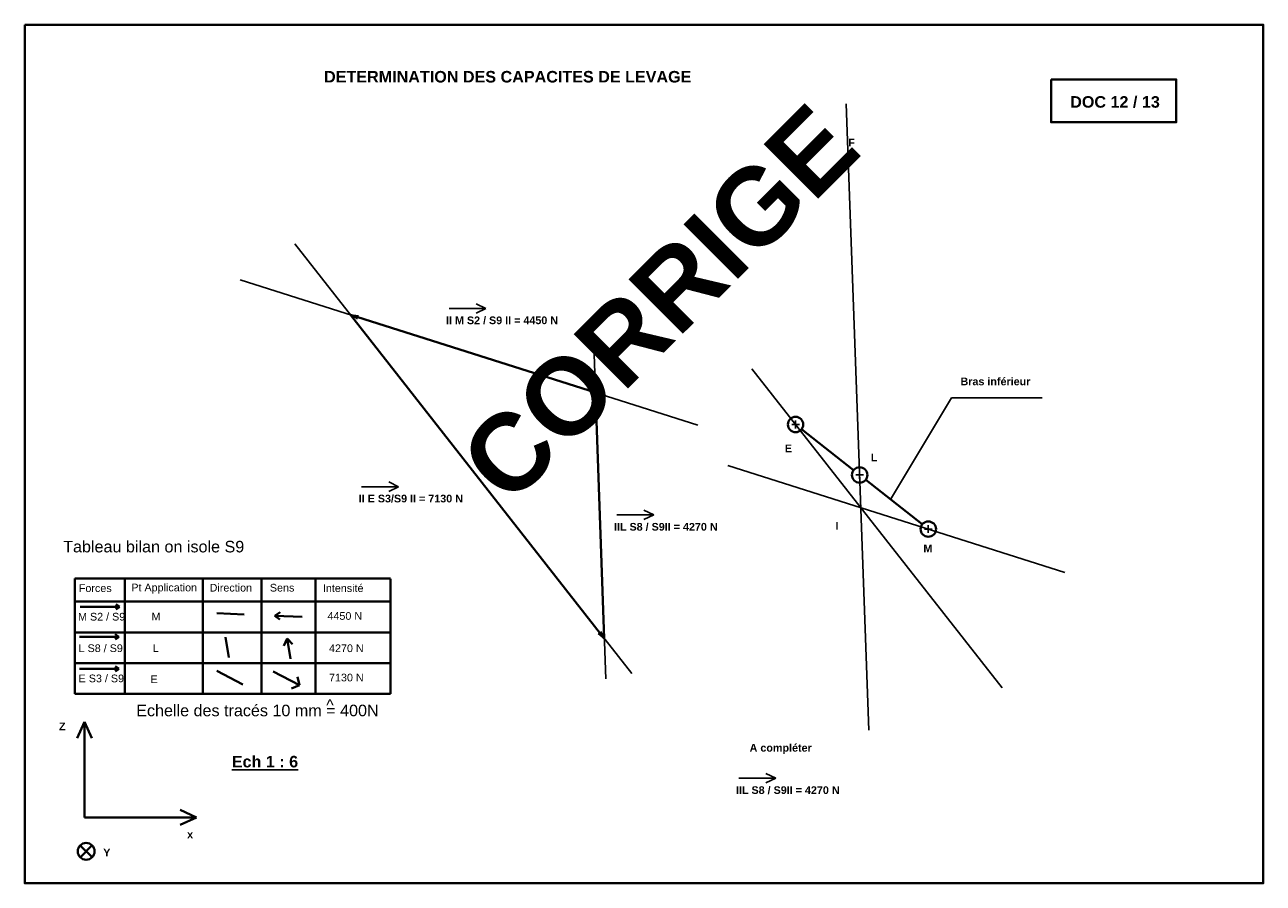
# Model space of a CAD drawing. Header units: millimetres. Extents: x -2588 to 630, y -1938 to 294.
import ezdxf

# ---------------------------------------------------------------- set-up
doc = ezdxf.new("R2010")
doc.units = ezdxf.units.MM
doc.linetypes.add('AXES2', pattern=[28.575, 19.05, -3.175, 3.175, -3.175])
for name, color, linetype, lineweight in [('articulation fut S3', 1, 'Continuous', 40), ('bras inférieur', 250, 'Continuous', 40), ('CADRE', 7, 'Continuous', 40), ('Potence plateau', 30, 'Continuous', 40)]:
    doc.layers.add(name, color=color, linetype=linetype, lineweight=lineweight)
doc.layers.add('axes', color=7, linetype='AXES2')
doc.layers.add('plateau haut', color=7, linetype='Continuous')
doc.dimstyles.new('ISO-25', dxfattribs={"dimtxt": 2.5, "dimasz": 2.5, "dimexe": 1.25, "dimexo": 0.625, "dimtad": 1, "dimtxsty": 'Standard', "dimcen": 2.5, "dimadec": 0, "dimazin": 0, "dimtfac": 1, "dimtmove": 0, "dimatfit": 3, "dimfxl": 0, "dimarcsym": 0})

# ---------------------------------------------------------------- blocks, each defined once
blk = doc.blocks.new('REP')
at = {"layer": 'CADRE'}
for p, q in [((-2440.8, -1274.4), (-2460, -1317.1)), ((-2440.8, -1523.2), (-2440.8, -1274.4)), ((-2440.8, -1274.4), (-2421.7, -1317.1)), ((-2149.2, -1523.2), (-2191.9, -1504)), ((-2440.8, -1523.2), (-2149.2, -1523.2)), ((-2149.2, -1523.2), (-2191.9, -1542.3)), ((-2420.8, -1626.9), (-2452.1, -1596.1)), ((-2421, -1595.9), (-2451.9, -1627.2))]:
    blk.add_line(p, q, dxfattribs=at)
blk.add_circle((-2436.4, -1611.5), 21.9, dxfattribs=at)
blk.add_point((-2436.4, -1611.5), dxfattribs=at)
at = {"char_height": 20, "width": 44.226, "attachment_point": 1}
for s, insert in [('{\\fArial|b1|i0|c0|p34;Z}', (-2506.9, -1276.5)), ('{\\fArial|b1|i0|c0|p34;x}', (-2174, -1557.6)), ('{\\fArial|b1|i0|c0|p34;Y}', (-2392, -1604.7))]:
    blk.add_mtext(s, dxfattribs=dict(at, insert=insert))

msp = doc.modelspace()

# ---------------------------------------------------------------- linework, layer by layer
for p, q in [((-453.1, 88.2), (-394.6, -1540.4)), ((-1389.9, -443.6), (-1485.5, -443.6)), ((-1389.9, -443.6), (-1415.2, -431.3)), ((-1389.9, -443.6), (-1415.2, -455.8)), ((-698.7, -600.2), (-47.9, -1430.5)), ((-761.1, -851.9), (114.7, -1129.8)), ((-1616.8, -907.1), (-1642.2, -894.8)), ((-1616.8, -907.1), (-1712.5, -907.1)), ((-1616.8, -907.1), (-1642.2, -919.3)), ((-953.5, -980.4), (-1049.1, -980.4)), ((-953.5, -980.4), (-978.9, -968.2)), ((-953.5, -980.4), (-978.9, -992.7)), ((-636.5, -1665.2), (-732.1, -1665.2)), ((-636.5, -1665.2), (-661.8, -1653)), ((-636.5, -1665.2), (-661.8, -1677.5))]:
    msp.add_line(p, q)
at = {"color": 1}
for p, q in [((-1010.8, -1392.9), (-1886.6, -275.5)), ((-1081.9, -1302.2), (-1091.2, -1283.2)), ((-1081.9, -1302.2), (-1098, -1288.6))]:
    msp.add_line(p, q, dxfattribs=at)
at = {"color": 30}
for p, q in [((-2028.6, -369.3), (-838.9, -746.8)), ((-1741.7, -460.3), (-1723.4, -470.9)), ((-1741.7, -460.3), (-1720.7, -462.7))]:
    msp.add_line(p, q, dxfattribs=at)
at = {"color": 4}
for p, q in [((-1078.1, -1406.7), (-1110.2, -514.4)), ((-1104.9, -662.4), (-1107.9, -683.3)), ((-1104.9, -662.4), (-1099.2, -682.8))]:
    msp.add_line(p, q, dxfattribs=at)
at = {"layer": 'articulation fut S3'}
msp.add_circle((-584.9, -745.3), 20, dxfattribs=at)
at = {"layer": 'bras inférieur'}
for p, q in [((-1081.9, -1302.2), (-1741.7, -460.3)), ((-1104.9, -662.4), (-1741.7, -460.3)), ((-1104.9, -662.4), (-1081.9, -1302.2)), ((-584.9, -745.3), (-584.9, -745.3)), ((-584.9, -745.3), (-584.9, -745.3)), ((-569.2, -757.7), (-434.1, -864.2)), ((-402.7, -889), (-255.6, -1004.9))]:
    msp.add_line(p, q, dxfattribs=at)
msp.add_circle((-418.4, -876.6), 20, dxfattribs=at)
at = {"layer": 'CADRE'}
for p, q in [((-2458.1, -1146), (-1697.3, -1146)), ((-2458.1, -1146), (-2458.1, -1446)), ((-2328.1, -1146), (-2328.1, -1446)), ((-2125.6, -1146), (-2125.6, -1446)), ((-1972.7, -1146), (-1972.7, -1446)), ((-1832.4, -1146), (-1832.4, -1325.8)), ((-1697.3, -1146), (-1637.3, -1146)), ((-1637.3, -1146.6), (-1637.3, -1446)), ((-1832.4, -1446), (-1832.4, -1167.2)), ((-2458.1, -1206), (-1637.3, -1206)), ((-2444.4, -1219.4), (-2342, -1219.4)), ((-2342, -1219.4), (-2351.6, -1213.1)), ((-2342, -1219.4), (-2351.6, -1225.7)), ((-2089.1, -1236.3), (-2018, -1239.4)), ((-1937.8, -1242.5), (-1924.6, -1233.7)), ((-1937.8, -1242.5), (-1866.7, -1245.6)), ((-1937.8, -1242.5), (-1925.4, -1252.4)), ((-2458.1, -1286), (-1637.3, -1286)), ((-2445.9, -1297.1), (-2343.6, -1297.1)), ((-2343.6, -1297.1), (-2353.1, -1290.8)), ((-2343.6, -1297.1), (-2353.1, -1303.4)), ((-2066.6, -1298.7), (-2057.3, -1351.1)), ((-1906.5, -1302.2), (-1914.6, -1320.8)), ((-1906.5, -1302.2), (-1897.1, -1354.6)), ((-1906.5, -1302.2), (-1892.4, -1316.9)), ((-2458.1, -1366), (-1637.3, -1366)), ((-2446.2, -1380.6), (-2343.8, -1380.6)), ((-2343.8, -1380.6), (-2353.4, -1374.3)), ((-2343.8, -1380.6), (-2353.4, -1386.8)), ((-2089.1, -1385.7), (-2021, -1421.4)), ((-1942.5, -1387.3), (-1874.4, -1423)), ((-1874.4, -1423), (-1879, -1401.1)), ((-2458.1, -1446), (-1637.3, -1446)), ((-1874.4, -1423), (-1895, -1431.7))]:
    msp.add_line(p, q, dxfattribs=at)
for points in [[(-2588, 294.3), (630.4, 294.3), (630.4, -1938.3), (-2588, -1938.3)], [(79, 151.9), (404.3, 151.9), (404.3, 40.7), (79, 40.7)]]:
    msp.add_lwpolyline(points, close=True, dxfattribs=at)
at = {"layer": 'plateau haut'}
for p, q in [((-457.9, -55.3), (-437.9, -55.3)), ((-447.9, -45.3), (-447.9, -65.3)), ((-584.9, -735.3), (-584.9, -755.3)), ((-594.9, -745.3), (-574.9, -745.3)), ((-418.4, -866.6), (-418.4, -886.6)), ((-428.4, -876.6), (-408.4, -876.6)), ((-249.9, -1017.3), (-229.9, -1017.3)), ((-239.9, -1007.3), (-239.9, -1027.3))]:
    msp.add_line(p, q, dxfattribs=at)
at = {"layer": 'Potence plateau'}
msp.add_circle((-239.9, -1017.3), 20, dxfattribs=at)

# ---------------------------------------------------------------- block references
at = {"layer": 'axes'}
msp.add_blockref('REP', (7.9, -243.8), dxfattribs=at)

# ---------------------------------------------------------------- texts
at = {"attachment_point": 1}
for s, insert, char_height, width in [('{\\fArial|b1|i0|c0|p34;DETERMINATION DES CAPACITES DE LEVAGE}', (-1810.2, 174.1), 30, 1025.618), ('{\\fArial|b1|i0|c0|p34;DOC 12 / 13}', (128.8, 108.6), 30, 566.588), ('{\\fArial|b1|i0|c0|p34;F}', (-448, -2.3), 20, 44.226), ('{\\fArial|b1|i0|c0|p34;II M S2 / S9 II = 4450 N}', (-1493.2, -464.4), 19.996, 331.707), ('{\\fArial|b1|i0|c0|p34;Bras inférieur}', (-156.3, -623.3), 20, 200.993), ('{\\fArial|b1|i0|c0|p34;E}', (-612.7, -797.5), 20, 44.226), ('{\\fArial|b1|i0|c0|p34;L}', (-389.4, -820.9), 20, 44.226), ('{\\fArial|b1|i0|c0|p34;II E S3/S9 II = 7130 N}', (-1720.2, -927.9), 19.996, 279.766), ('{\\fArial|b1|i0|c0|p34;IIL S8 / S9II = 4270 N}', (-1056.8, -1001.3), 19.996, 279.766), ('{\\fArial|b1|i0|c0|p34;I}', (-481, -999), 20, 44.226), ('{\\fArial|b1|i0|c0|p34;M}', (-252.6, -1057.5), 20, 44.226), ('{\\fArial|b0|i0|c0|p34;Echelle des tracés 10 mm = 400N}', (-2298.4, -1474), 30, 2213.227), ('{\\fArial|b0|i0|c0|p34;^ }', (-1804.7, -1460.2), 30, 2213.227), ('{\\fArial|b1|i0|c0|p34;A compléter}', (-704.3, -1576), 20, 200.993), ('{\\fArial|b1|i0|c0|p34;\\LEch 1 : 6}', (-2050, -1607), 30, 227.316), ('{\\fArial|b1|i0|c0|p34;IIL S8 / S9II = 4270 N}', (-739.8, -1686.1), 19.996, 279.766)]:
    msp.add_mtext(s, dxfattribs=dict(at, insert=insert, char_height=char_height, width=width))
at = {"insert": (-1471.1, -819.9), "char_height": 200, "width": 566.588, "attachment_point": 1, "rotation": 45}
msp.add_mtext('{\\fArial|b1|i0|c0|p34;\\C254;CORRIGE}', dxfattribs=at)
at = {"layer": 'CADRE', "attachment_point": 1}
for s, insert, char_height, width in [('{\\fArial|b0|i0|c0|p34;Tableau bilan on isole S9}', (-2488.2, -1047.9), 30, 740.268), ('{\\fArial|b0|i0|c0|p34;Pt Application}', (-2311.1, -1159.2), 20, 261.915), ('{\\fArial|b0|i0|c0|p34;Direction}', (-2107.6, -1159.7), 20, 80.489), ('{\\fArial|b0|i0|c0|p34;Intensité}', (-1813.3, -1160.8), 20, 80.489), ('{\\fArial|b0|i0|c0|p34;Forces}', (-2447.5, -1160.9), 20, 80.489), ('{\\fArial|b0|i0|c0|p34;Sens}', (-1951.1, -1159.7), 20, 80.489), ('{\\fArial|b0|i0|c0|p34;M S2 / S9}', (-2449.6, -1235.1), 20, 142.54), ('{\\fArial|b0|i0|c0|p34;M}', (-2258.6, -1234.8), 20, 261.915), ('{\\fArial|b0|i0|c0|p34;4450 N}', (-1801.4, -1233.2), 20, 117.77), ('{\\fArial|b0|i0|c0|p34;L S8 / S9}', (-2448.1, -1317.1), 20, 117.915), ('{\\fArial|b0|i0|c0|p34;L}', (-2255.5, -1316.8), 20, 261.915), ('{\\fArial|b0|i0|c0|p34;4270 N}', (-1797.3, -1317.2), 20, 117.77), ('{\\fArial|b0|i0|c0|p34;E S3 / S9}', (-2448.1, -1395.6), 20, 140.043), ('{\\fArial|b0|i0|c0|p34;E}', (-2261.1, -1397.8), 20, 261.915), ('{\\fArial|b0|i0|c0|p34;7130 N}', (-1797.3, -1393.4), 20, 117.77)]:
    msp.add_mtext(s, dxfattribs=dict(at, insert=insert, char_height=char_height, width=width))

# ---------------------------------------------------------------- leaders
msp.add_leader([(-338.4, -940.5), (-179.5, -675.6), (55.6, -675.6)], dimstyle='ISO-25', override={"dimgap": 0.625, "dimtad": 0})

doc.saveas('drawing.dxf')
